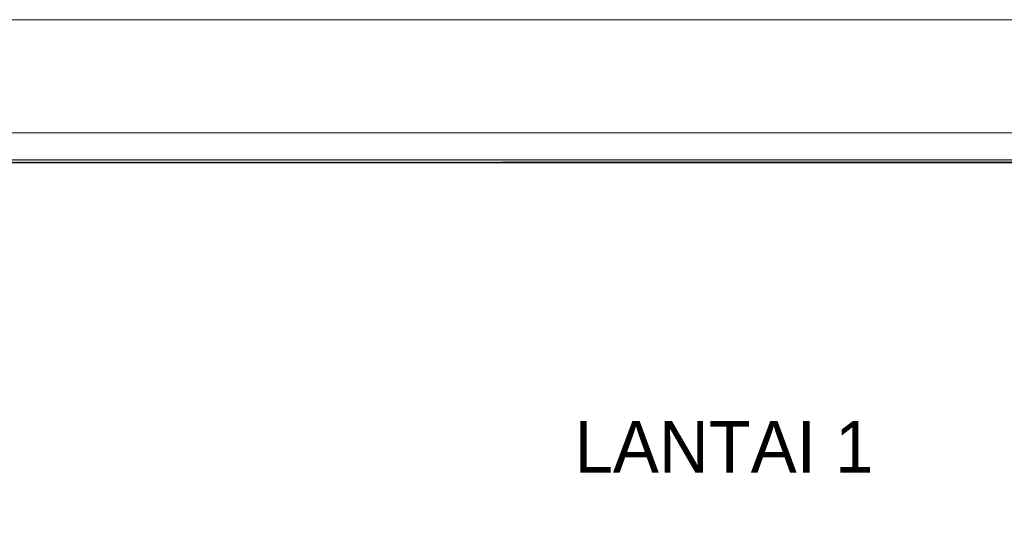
# Model space of a CAD drawing. Header units: millimetres. Extents: x 17 to 403, y 12 to 285.
# Tile 62 of 145: x 74 to 137, y 252 to 285. Entities that reach past the tile are written whole.
import ezdxf

# ---------------------------------------------------------------- set-up
doc = ezdxf.new("R2010")
doc.units = ezdxf.units.MM
for name, color, linetype in [('FILL_000000', 7, 'Continuous'), ('LINE_000000', 7, 'Continuous'), ('TEXT', 7, 'Continuous')]:
    doc.layers.add(name, color=color, linetype=linetype)

msp = doc.modelspace()

# ---------------------------------------------------------------- hatches: boundary and pattern name
at = {"layer": 'FILL_000000'}
h = msp.add_hatch(color=7, dxfattribs=at)
h.dxf.hatch_style = 1
h.paths.add_polyline_path([(350.52, 276.013), (34.798, 275.802), (34.586, 276.013), (350.52, 276.013)])
h = msp.add_hatch(color=7, dxfattribs=at)
h.dxf.hatch_style = 1
h.paths.add_polyline_path([(350.52, 275.802), (350.52, 276.013), (34.798, 275.802), (350.52, 275.802)])

# ---------------------------------------------------------------- linework, layer by layer
at = {"layer": 'LINE_000000', "lineweight": 0}
for points in [[(16.933, 12.192), (16.933, 285.073), (402.886, 285.073), (402.886, 12.192), (16.933, 12.192)], [(32.851, 19.516), (32.851, 277.749), (395.563, 277.749), (395.563, 19.516), (32.851, 19.516)], [(350.52, 276.013), (34.798, 275.802), (34.586, 276.013), (350.52, 276.013)], [(350.52, 275.802), (350.52, 276.013), (34.798, 275.802), (350.52, 275.802)]]:
    msp.add_lwpolyline(points, close=True, dxfattribs=at)

# ---------------------------------------------------------------- texts
at = {"layer": 'TEXT'}
msp.add_text('LANTAI 1', height=3.3327, dxfattribs=at).set_placement((109.643, 255.778))

doc.saveas('drawing.dxf')
